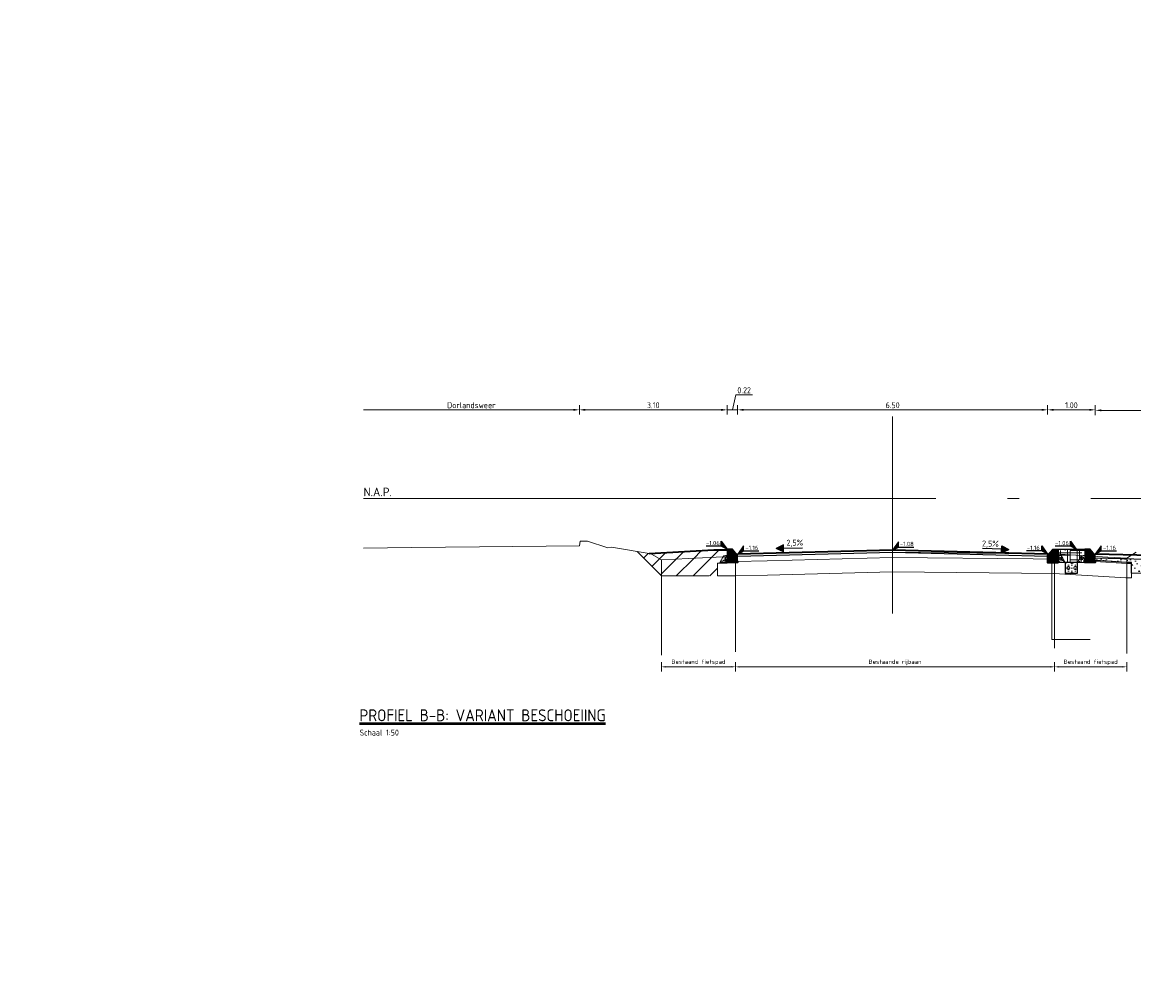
# Model space of a CAD drawing. Header units: metres. Extents: x -1 to 222837, y -2 to 853657.
# Tile 23 of 256: x 111370 to 111393, y 425630 to 425650. Entities that reach past the tile are written whole.
import ezdxf
from ezdxf.enums import TextEntityAlignment as Align

# ---------------------------------------------------------------- set-up
doc = ezdxf.new("R2010")
doc.units = ezdxf.units.M
doc.header["$XCLIPFRAME"] = 0
for name, pattern in [('1-1', [20, 10, -10]), ('AL-NAP_LIJN', [15.25, 12, -1.5, 0.25, -1.5]), ('AM-AS', [16, 10, -2, 2, -2])]:
    doc.linetypes.add(name, pattern=pattern)
doc.layers.add('A-LEGENDA', color=7, linetype='Continuous')
doc.layers.add('X-REF', color=7, linetype='Continuous')
for name, color, linetype, lineweight in [('A-TXT-T25', 7, 'Continuous', 25), ('A-TXT-T50', 4, 'Continuous', 50), ('B-ALG', 8, 'Continuous', 5), ('B-ALG_TXT', 8, 'Continuous', 5), ('B-WE-GR-TEELGROND-A', 92, 'Continuous', 18), ('B-WE-GW-MAAIVELD-GD', 93, 'Continuous', 18), ('N-WE-AM-AS_WEG-G', 10, 'AM-AS', 18), ('N-WE-AM-NAP-G', 7, 'AL-NAP_LIJN', 18), ('N-WE-AM-NAP-T25', 7, 'Continuous', 25), ('N-WE-GR-BOMENGROND-A', 32, 'Continuous', 18), ('N-WE-GW-BERM-G', 90, 'Continuous', 35), ('N-WE-GW-GROND-WERK-A', 7, 'Continuous', 18), ('N-WE-VH-VERHARDING_BESTORTING-A', 252, 'Continuous', 18), ('N-WE-VH-VERHARDING_BESTORTING-G', 252, 'Continuous', 35), ('N-WE-VH-VERHARDING_BESTORTING-O', 7, 'Continuous', 18), ('N-WE-VH-VERHARDING_FUNDERING-A', 7, 'Continuous', 18), ('X-XX-AL-HOOGTELABEL-S', 90, 'Continuous', 25)]:
    doc.layers.add(name, color=color, linetype=linetype, lineweight=lineweight)
doc.styles.add('NLCS-ISO', font='NLCS-ISO.ttf')
doc.styles.add('NLCS-ISO-ANNOTATIEF-T25', font='NLCS-ISO.ttf', dxfattribs={"height": 2.5})
doc.styles.add('NLCS-ISO-M200-T25', font='NLCS-ISO.ttf', dxfattribs={"height": 0.5})
doc.styles.add('NLCS-ISO-M50-T18', font='NLCS-ISO.ttf')
doc.styles.add('NLCS-ISO-M50-T25', font='NLCS-ISO.ttf')
doc.styles.add('RPS_25', font='isocp.shx', dxfattribs={"height": 2.5})
doc.styles.add('RPS_50', font='isocp.shx', dxfattribs={"height": 5})
doc.dimstyles.new('NLCS-M50-T18-PIJL-X_L2_H5', dxfattribs={"dimscale": 0.05, "dimtxt": 1.8, "dimasz": 1.8, "dimexe": 2, "dimexo": 2, "dimgap": 0.7, "dimtad": 1, "dimzin": 0, "dimdsep": 46, "dimtxsty": 'NLCS-ISO-M50-T18', "dimcen": 0, "dimdle": 2, "dimclrd": 256, "dimclre": 256, "dimclrt": 256, "dimadec": 5, "dimazin": 0, "dimtfac": 1, "dimtofl": 0, "dimtmove": 1, "dimatfit": 0, "dimfxl": 2, "dimfxlon": 1, "dimtfillclr": 254, "dimtolj": 1, "dimtzin": 0, "dimlwd": 18, "dimlwe": 18, "dimarcsym": 0})
doc.dimstyles.new('NLCS-M50-T25-PIJL-X_L2_H5', dxfattribs={"dimscale": 0.05, "dimtxt": 2.5, "dimasz": 2.5, "dimexe": 2, "dimexo": 2, "dimgap": 0.7, "dimtad": 1, "dimzin": 0, "dimdsep": 46, "dimtxsty": 'NLCS-ISO-M50-T25', "dimcen": 0, "dimdle": 2, "dimclrd": 256, "dimclre": 256, "dimclrt": 256, "dimadec": 5, "dimazin": 0, "dimtfac": 1, "dimtofl": 0, "dimtmove": 1, "dimatfit": 0, "dimfxl": 2, "dimfxlon": 1, "dimtfillclr": 254, "dimtolj": 1, "dimtzin": 0, "dimlwd": 18, "dimlwe": 18, "dimarcsym": 0})
picture_1 = doc.add_image_def('image1.ecw', size_in_pixel=(400001, 250001))
picture_2 = doc.add_image_def('image2.ecw', size_in_pixel=(120000, 80000))
pattern_1 = [(45, (111097.0106029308, 425847.8120463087), (-0.1767766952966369, 0.1767766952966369), [])]

# ---------------------------------------------------------------- blocks, each defined once
blk = doc.blocks.new('*D490')
at = {"layer": 'A-TXT-T25', "linetype": 'Continuous', "lineweight": 18, "transparency": 16777216}
for p, q in [((111384.9351374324, 425642.3609536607), (111385.0096380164, 425642.6734536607)), ((111385.0096380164, 425642.6734536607), (111385.3546380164, 425642.6734536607)), ((111384.825137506, 425642.2609536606), (111384.825137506, 425642.4609536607)), ((111385.0451373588, 425642.2609536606), (111385.0451373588, 425642.4609536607)), ((111384.700137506, 425642.3609536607), (111384.575137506, 425642.3609536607)), ((111384.825137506, 425642.3609536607), (111385.0451373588, 425642.3609536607)), ((111385.1701373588, 425642.3609536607), (111385.2951373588, 425642.3609536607))]:
    blk.add_line(p, q, dxfattribs=at)
at = {"layer": 'A-TXT-T25', "transparency": 16777216}
for points in [[(111384.700137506, 425642.381786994), (111384.700137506, 425642.3401203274), (111384.825137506, 425642.3609536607)], [(111385.1701373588, 425642.381786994), (111385.1701373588, 425642.3401203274), (111385.0451373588, 425642.3609536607)]]:
    blk.add_solid(points, dxfattribs=at)
at = {"layer": 'Defpoints', "color": 0, "transparency": 16777216}
for p in [(111385.0451373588, 425642.3609536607), (111384.825137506, 425639.3360356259), (111385.0451373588, 425639.3366024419)]:
    blk.add_point(p, dxfattribs=at)
at = {"layer": 'A-TXT-T25', "transparency": 16777216, "insert": (111385.1821380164, 425642.7709536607), "char_height": 0.125, "attachment_point": 5, "style": 'NLCS-ISO-M50-T25'}
blk.add_mtext('\\A1;0.22', dxfattribs=at)
blk = doc.blocks.new('Pijl afschot')
blk.add_hatch(color=256).paths.add_polyline_path([(1717511043.909518, -163054497.4737314), (1717511043.834518, -163054497.3237315), (1717511043.759518, -163054497.4737314)])
for p, q in [((1717511043.759518, -163054497.4737314), (1717511043.834518, -163054497.3237315)), ((1717511043.909518, -163054497.4737314), (1717511043.834518, -163054497.3237315)), ((1717511043.759518, -163054497.4737314), (1717511043.909518, -163054497.4737314)), ((1717511043.834518, -163054497.4737314), (1717511043.834518, -163054497.8749846))]:
    blk.add_line(p, q)
blk = doc.blocks.new('SAL-HOOGTELABEL_01-SO')
for p, q in [((-2.460741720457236, 1.312415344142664), (-8.837532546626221, 1.312415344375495)), ((-2.460741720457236, 1.312415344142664), (-2.460741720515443, 3.435148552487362)), ((-2.460741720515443, 3.435148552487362), (0, 0)), ((0, 0), (-2.460741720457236, 1.312415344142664))]:
    blk.add_line(p, q)
blk.add_solid([(-2.460741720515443, 3.435148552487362), (-2.460741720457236, 1.312415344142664), (0, 0)])
at = {"style": 'NLCS-ISO'}
blk.add_attdef('...', text='', height=1.8, dxfattribs=at).set_placement((-5.956637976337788, 2.607292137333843), align=Align.MIDDLE)
blk = doc.blocks.new('ALG_ONDERSCHRIFT')
at = {"layer": 'A-TXT-T25', "style": 'RPS_25'}
for tag, p in [('ONDERSCHRIFT-SUBREGEL1', (2, -13)), ('ONDERSCHRIFT-SUBREGEL2', (2, -17.5))]:
    blk.add_attdef(tag, p, '', height=2.5, dxfattribs=at)
at = {"layer": 'A-TXT-T50', "style": 'RPS_50'}
blk.add_attdef('%%UONDERSCHRIFT-TITEL', (2, -7), '', height=5, dxfattribs=at)
blk = doc.blocks.new('RWS band')
at = {"transparency": 33554610}
h = blk.add_hatch(color=8, dxfattribs=at)
h.dxf.hatch_style = 1
h.paths.add_polyline_path([(1717510914.861562, -163054387.4077554), (1717510914.751562, -163054387.4077554), (1717510914.751562, -163054387.6577554), (1717510914.971562, -163054387.6577554), (1717510914.971562, -163054387.5317554)])
at = {"flags": 128}
blk.add_lwpolyline([(1717510914.861562, -163054387.4077554), (1717510914.751562, -163054387.4077554), (1717510914.751562, -163054387.6577554), (1717510914.971562, -163054387.6577554), (1717510914.971562, -163054387.5317554), (1717510914.861561, -163054387.4077554)], dxfattribs=at)
blk = doc.blocks.new('*D491')
at = {"layer": 'A-TXT-T25', "linetype": 'Continuous', "lineweight": 18, "transparency": 16777216}
for p, q in [((111385.0451372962, 425642.2609536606), (111385.0451372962, 425642.4609536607)), ((111391.5451373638, 425642.2609536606), (111391.5451373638, 425642.4609536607)), ((111385.1701372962, 425642.3609536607), (111391.4201373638, 425642.3609536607))]:
    blk.add_line(p, q, dxfattribs=at)
at = {"layer": 'A-TXT-T25', "transparency": 16777216}
for points in [[(111385.1701372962, 425642.381786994), (111385.1701372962, 425642.3401203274), (111385.0451372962, 425642.3609536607)], [(111391.4201373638, 425642.381786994), (111391.4201373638, 425642.3401203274), (111391.5451373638, 425642.3609536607)]]:
    blk.add_solid(points, dxfattribs=at)
at = {"layer": 'Defpoints', "color": 0, "transparency": 16777216}
for p in [(111391.5451373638, 425642.3609536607), (111385.0451372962, 425639.3366024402), (111391.5451373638, 425639.3366024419)]:
    blk.add_point(p, dxfattribs=at)
at = {"layer": 'A-TXT-T25', "transparency": 16777216, "insert": (111388.29513733, 425642.4584536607), "char_height": 0.125, "attachment_point": 5, "style": 'NLCS-ISO-M50-T25'}
blk.add_mtext('\\A1;6.50', dxfattribs=at)
blk = doc.blocks.new('*D492')
at = {"layer": 'A-TXT-T25', "linetype": 'Continuous', "lineweight": 18, "transparency": 16777216}
for p, q in [((111391.5451374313, 425642.2609536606), (111391.5451374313, 425642.4609536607)), ((111392.5451282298, 425642.2609536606), (111392.5451282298, 425642.4609536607)), ((111391.6701374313, 425642.3609536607), (111392.4201282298, 425642.3609536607))]:
    blk.add_line(p, q, dxfattribs=at)
at = {"layer": 'A-TXT-T25', "transparency": 16777216}
for points in [[(111391.6701374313, 425642.381786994), (111391.6701374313, 425642.3401203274), (111391.5451374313, 425642.3609536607)], [(111392.4201282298, 425642.381786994), (111392.4201282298, 425642.3401203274), (111392.5451282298, 425642.3609536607)]]:
    blk.add_solid(points, dxfattribs=at)
at = {"layer": 'Defpoints', "color": 0, "transparency": 16777216}
for p in [(111392.5451282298, 425642.3609536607), (111391.5451374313, 425639.3366024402), (111392.5451282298, 425639.2853962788)]:
    blk.add_point(p, dxfattribs=at)
at = {"layer": 'A-TXT-T25', "transparency": 16777216, "insert": (111392.0451328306, 425642.4584536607), "char_height": 0.125, "attachment_point": 5, "style": 'NLCS-ISO-M50-T25'}
blk.add_mtext('\\A1;1.00', dxfattribs=at)
blk = doc.blocks.new('*D493')
at = {"layer": 'A-TXT-T25', "linetype": 'Continuous', "lineweight": 18, "transparency": 16777216}
for p, q in [((111392.5451206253, 425642.250536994), (111392.5451206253, 425642.450536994)), ((111396.0451096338, 425642.250536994), (111396.0451096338, 425642.450536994)), ((111392.6701206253, 425642.3505369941), (111395.9201096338, 425642.3505369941))]:
    blk.add_line(p, q, dxfattribs=at)
at = {"layer": 'A-TXT-T25', "transparency": 16777216}
for points in [[(111392.6701206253, 425642.3713703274), (111392.6701206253, 425642.3297036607), (111392.5451206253, 425642.3505369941)], [(111395.9201096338, 425642.3713703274), (111395.9201096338, 425642.3297036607), (111396.0451096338, 425642.3505369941)]]:
    blk.add_solid(points, dxfattribs=at)
at = {"layer": 'Defpoints', "color": 0, "transparency": 16777216}
for p in [(111396.0451096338, 425642.3505369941), (111392.5451206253, 425639.3366024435), (111396.0451096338, 425639.2491027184)]:
    blk.add_point(p, dxfattribs=at)
at = {"layer": 'A-TXT-T25', "transparency": 16777216, "insert": (111394.2951151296, 425642.448036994), "char_height": 0.125, "attachment_point": 5, "style": 'NLCS-ISO-M50-T25'}
blk.add_mtext('\\A1;3.50', dxfattribs=at)
blk = doc.blocks.new('*D498')
at = {"layer": 'A-TXT-T25', "linetype": 'Continuous', "lineweight": 18, "transparency": 16777216}
for p, q in [((111381.7268088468, 425642.2609536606), (111381.7268088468, 425642.4609536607)), ((111384.8253474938, 425642.2609536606), (111384.8253474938, 425642.4609536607)), ((111384.7003474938, 425642.3609536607), (111381.8518088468, 425642.3609536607))]:
    blk.add_line(p, q, dxfattribs=at)
at = {"layer": 'A-TXT-T25', "transparency": 16777216}
for points in [[(111381.8518088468, 425642.381786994), (111381.8518088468, 425642.3401203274), (111381.7268088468, 425642.3609536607)], [(111384.7003474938, 425642.381786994), (111384.7003474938, 425642.3401203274), (111384.8253474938, 425642.3609536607)]]:
    blk.add_solid(points, dxfattribs=at)
at = {"layer": 'Defpoints', "color": 0, "transparency": 16777216}
for p in [(111381.7268088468, 425642.3609536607), (111381.7268088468, 425639.5307302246), (111384.8253474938, 425639.4364456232)]:
    blk.add_point(p, dxfattribs=at)
at = {"layer": 'A-TXT-T25', "transparency": 16777216, "insert": (111383.2760781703, 425642.4584536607), "char_height": 0.125, "attachment_point": 5, "style": 'NLCS-ISO-M50-T25'}
blk.add_mtext('\\A1;3.10', dxfattribs=at)
blk = doc.blocks.new('*D499')
at = {"layer": 'A-TXT-T25', "linetype": 'Continuous', "lineweight": 18, "transparency": 16777216}
for p, q in [((111391.5451298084, 425642.2609538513), (111391.5451298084, 425642.4609538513)), ((111392.5451206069, 425642.2609538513), (111392.5451206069, 425642.4609538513)), ((111391.6701298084, 425642.3609538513), (111392.4201206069, 425642.3609538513))]:
    blk.add_line(p, q, dxfattribs=at)
at = {"layer": 'A-TXT-T25', "transparency": 16777216}
for points in [[(111391.6701298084, 425642.3817871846), (111391.6701298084, 425642.340120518), (111391.5451298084, 425642.3609538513)], [(111392.4201206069, 425642.3817871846), (111392.4201206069, 425642.340120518), (111392.5451206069, 425642.3609538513)]]:
    blk.add_solid(points, dxfattribs=at)
at = {"layer": 'Defpoints', "color": 0, "transparency": 16777216}
for p in [(111392.5451206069, 425642.3609538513), (111391.5451298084, 425639.3172276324), (111392.5451206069, 425639.2853964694)]:
    blk.add_point(p, dxfattribs=at)
at = {"layer": 'A-TXT-T25', "transparency": 16777216, "insert": (111392.0451252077, 425642.4584538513), "char_height": 0.125, "attachment_point": 5, "style": 'NLCS-ISO-M50-T25'}
blk.add_mtext('\\A1;1.00', dxfattribs=at)
blk = doc.blocks.new('*D500')
at = {"layer": 'B-ALG_TXT', "linetype": 'Continuous', "lineweight": 18, "transparency": 16777216}
for p, q in [((111383.4458154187, 425637.0702595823), (111383.4458154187, 425636.8702595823)), ((111385.0007807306, 425637.0702595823), (111385.0007807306, 425636.8702595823)), ((111383.5358154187, 425636.9702595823), (111384.9107807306, 425636.9702595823))]:
    blk.add_line(p, q, dxfattribs=at)
at = {"layer": 'B-ALG_TXT', "transparency": 16777216}
for points in [[(111383.5358154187, 425636.9852595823), (111383.5358154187, 425636.9552595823), (111383.4458154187, 425636.9702595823)], [(111384.9107807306, 425636.9852595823), (111384.9107807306, 425636.9552595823), (111385.0007807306, 425636.9702595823)]]:
    blk.add_solid(points, dxfattribs=at)
at = {"layer": 'Defpoints', "color": 0, "transparency": 16777216}
for p in [(111383.4458154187, 425637.4383238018), (111385.0007807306, 425637.4383238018), (111385.0007807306, 425636.9702595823)]:
    blk.add_point(p, dxfattribs=at)
at = {"layer": 'B-ALG_TXT', "transparency": 16777216, "insert": (111384.2232980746, 425637.0637595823), "char_height": 0.09000000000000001, "attachment_point": 5, "style": 'NLCS-ISO-M50-T18'}
blk.add_mtext('\\A1;Bestaand fietspad', dxfattribs=at)
blk = doc.blocks.new('*D501')
at = {"layer": 'B-ALG_TXT', "linetype": 'Continuous', "lineweight": 18, "transparency": 16777216}
for p, q in [((111385.0007807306, 425637.0700568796), (111385.0007807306, 425636.8700568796)), ((111391.6907807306, 425637.0700568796), (111391.6907807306, 425636.8700568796)), ((111385.0907807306, 425636.9700568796), (111391.6007807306, 425636.9700568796))]:
    blk.add_line(p, q, dxfattribs=at)
at = {"layer": 'B-ALG_TXT', "transparency": 16777216}
for points in [[(111385.0907807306, 425636.9850568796), (111385.0907807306, 425636.9550568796), (111385.0007807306, 425636.9700568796)], [(111391.6007807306, 425636.9850568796), (111391.6007807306, 425636.9550568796), (111391.6907807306, 425636.9700568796)]]:
    blk.add_solid(points, dxfattribs=at)
at = {"layer": 'Defpoints', "color": 0, "transparency": 16777216}
for p in [(111385.0007807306, 425637.6369819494), (111391.6907807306, 425637.6369819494), (111391.6907807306, 425636.9700568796)]:
    blk.add_point(p, dxfattribs=at)
at = {"layer": 'B-ALG_TXT', "transparency": 16777216, "insert": (111388.3457807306, 425637.0635568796), "char_height": 0.09000000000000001, "attachment_point": 5, "style": 'NLCS-ISO-M50-T18'}
blk.add_mtext('\\A1;Bestaande rijbaan', dxfattribs=at)
blk = doc.blocks.new('*D502')
at = {"layer": 'B-ALG_TXT', "linetype": 'Continuous', "lineweight": 18, "transparency": 16777216}
for p, q in [((111391.6907807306, 425637.0700568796), (111391.6907807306, 425636.8700568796)), ((111393.2044287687, 425637.0700568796), (111393.2044287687, 425636.8700568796)), ((111391.7807807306, 425636.9700568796), (111393.1144287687, 425636.9700568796))]:
    blk.add_line(p, q, dxfattribs=at)
at = {"layer": 'B-ALG_TXT', "transparency": 16777216}
for points in [[(111391.7807807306, 425636.9850568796), (111391.7807807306, 425636.9550568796), (111391.6907807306, 425636.9700568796)], [(111393.1144287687, 425636.9850568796), (111393.1144287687, 425636.9550568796), (111393.2044287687, 425636.9700568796)]]:
    blk.add_solid(points, dxfattribs=at)
at = {"layer": 'Defpoints', "color": 0, "transparency": 16777216}
for p in [(111391.6907807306, 425637.1829042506), (111393.2044287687, 425637.1829042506), (111393.2044287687, 425636.9700568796)]:
    blk.add_point(p, dxfattribs=at)
at = {"layer": 'B-ALG_TXT', "transparency": 16777216, "insert": (111392.4476047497, 425637.0635568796), "char_height": 0.09000000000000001, "attachment_point": 5, "style": 'NLCS-ISO-M50-T18'}
blk.add_mtext('\\A1;Bestaand fietspad', dxfattribs=at)
blk = doc.blocks.new('betonrug')
at = {"layer": 'N-WE-VH-VERHARDING_BESTORTING-A', "transparency": 33554687}
h = blk.add_hatch(dxfattribs=at)
h.set_pattern_fill('AVH-BESTORTING_01', color=0, scale=0.2, style=0, pattern_type=2)
h.set_pattern_definition([(342.7420615, (0.485932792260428, 0.1918754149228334), (0.05397981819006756, 0.09773891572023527), [0.02727200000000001, -0.109194]), (17.25793850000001, (0.3816547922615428, 0.2242714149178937), (0.05398037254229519, 0.09773993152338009), [0.027272, -0.165719]), (61.0887992, (0.4076987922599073, 0.2323624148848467), (-0.1303186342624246, 0.04048573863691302), [0.022313, -0.08934100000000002]), (118.9112008, (0.4948227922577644, 0.1136624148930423), (-0.05398012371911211, -0.09774138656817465), [0.02231299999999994, -0.1355909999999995]), (162.7420615, (0.4076987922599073, 0.2714254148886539), (-0.0539798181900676, -0.09773891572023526), [0.027272, -0.109194]), (197.2579385, (0.3816547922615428, 0.2795154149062), (-0.05398037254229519, -0.09773993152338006), [0.02727199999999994, -0.1657189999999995]), (241.0887992, (0.3556107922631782, 0.271440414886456), (0.1303186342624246, -0.04048573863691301), [0.022313, -0.08934100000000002]), (298.9112008, (0.3988047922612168, 0.3496344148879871), (0.05398012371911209, 0.09774138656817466), [0.022313, -0.135591]), (342.7420615, (0.2219487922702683, 0.3341534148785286), (-0.0763385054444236, 0.1382236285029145), [0.024341, -0.112122]), (40.8518492, (0.08325479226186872, 0.03371241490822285), (0.0539802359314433, 0.09773985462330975), [0.024469, -0.3619130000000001]), (84.5869815, (0.2637017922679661, 0.3429374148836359), (-0.022359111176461, 0.2359645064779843), [0.02971600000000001, -0.3054810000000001]), (118.9112008, (0.3968107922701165, 0.3318934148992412), (-0.1303208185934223, 0.04048566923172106), [0.02957499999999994, -0.1283309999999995]), (162.7420615, (0.2522077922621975, 0.3984094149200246), (0.07633850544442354, -0.1382236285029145), [0.024484, -0.111975]), (40.8518492, (0.04841979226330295, 0.09649041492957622), (0.0539802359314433, 0.09773985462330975), [0.02440900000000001, -0.3619720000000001]), (84.5869815, (0.2075637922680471, 0.3601964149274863), (-0.05398004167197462, -0.09774068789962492), [0.029647, -0.305553]), (298.9112008, (0.2075637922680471, 0.3601964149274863), (0.1303208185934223, -0.04048566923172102), [0.029753, -0.128153]), (26.66898489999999, (-0.03792020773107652, 0.1503624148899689), (-0.1842996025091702, -0.05725531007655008), [0.018275, -0.4546130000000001]), (84.5869815, (0.2706667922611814, 0.4112624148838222), (-0.05398004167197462, -0.09774068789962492), [0.018319, -0.316878]), (131.7624194, (0.1197167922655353, 0.7059504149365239), (-0.2066604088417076, 0.1787101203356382), [0.024466, -0.4004280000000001]), (162.7420203, (-0.0361612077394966, 0.195015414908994), (-0.05397988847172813, -0.09773887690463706), [0.01969399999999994, -0.1167689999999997]), (26.66898489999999, (-0.07131720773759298, 0.1926464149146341), (-0.1842996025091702, -0.05725531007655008), [0.018297, -0.454591]), (84.5869815, (0.2190487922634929, 0.4253754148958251), (-0.05398004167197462, -0.09774068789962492), [0.020094, -0.3151030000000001]), (131.7624194, (0.0803517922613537, 0.6861624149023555), (-0.2066604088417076, 0.1787101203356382), [0.020994, -0.4039000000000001]), (342.7420203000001, (0.2330297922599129, 0.4097154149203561), (0.0539798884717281, 0.09773887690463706), [0.022313, -0.11415]), (50.2415591, (0.25661979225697, 0.2179654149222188), (0.05397896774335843, 0.09773900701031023), [0.021713, -0.6884720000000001]), (95.41301849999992, (0.2705047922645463, 0.2346564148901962), (-0.07633872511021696, 0.1382240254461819), [0.019056, -0.217966]), (150.9388382, (-0.0142892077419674, 0.5705594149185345), (-0.1303192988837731, 0.04048577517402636), [0.017556, -0.5170470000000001]), (197.2579385, (0.2533607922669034, 0.2621534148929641), (0.1303190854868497, -0.04048543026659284), [0.02231599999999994, -0.1706719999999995]), (50.2415591, (0.2172517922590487, 0.2377464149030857), (0.05397896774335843, 0.09773900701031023), [0.02313800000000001, -0.6870470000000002]), (95.41301849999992, (0.2188887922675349, 0.2204714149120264), (-0.07633872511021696, 0.1382240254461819), [0.017353, -0.2196689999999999]), (150.9388382, (-0.04768620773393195, 0.5282784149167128), (-0.1303192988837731, 0.04048577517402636), [0.018788, -0.515816]), (17.25793850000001, (0.2353107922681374, 0.211343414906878), (-0.1303190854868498, 0.04048543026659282), [0.022313, -0.170675])])
h.paths.add_polyline_path([(0, 0.1498075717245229), (0, 0), (0.15, 0), (0.07401074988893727, 0.134265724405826)])
at = {"layer": 'N-WE-VH-VERHARDING_BESTORTING-O', "color": 0}
blk.add_lwpolyline([(0, 0.1498075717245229), (0, 0), (0.15, 0), (0.07401074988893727, 0.134265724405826)], close=True, dxfattribs=at)
blk = doc.blocks.new('stelspecie')
at = {"layer": 'N-WE-VH-VERHARDING_BESTORTING-A'}
h = blk.add_hatch(dxfattribs=at)
h.set_pattern_fill('ANSI31', color=0, scale=0.005, angle=45, style=0)
h.set_pattern_definition([(90, (-128736.4832281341, -464678.3807459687), (-0.015875, 1.734723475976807e-18), [])])
h.paths.add_polyline_path([(0, 0), (0.22, -2.01395305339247e-05), (0.22, -0.02431275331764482), (1.592031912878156e-05, -0.02433289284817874)])
at = {"layer": 'N-WE-VH-VERHARDING_BESTORTING-G', "color": 0, "flags": 128}
blk.add_lwpolyline([(0, 0), (0.22, -2.01395305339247e-05), (0.22, -0.02431275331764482), (0, -0.02433289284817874)], close=True, dxfattribs=at)

msp = doc.modelspace()

# ---------------------------------------------------------------- hatches: boundary and pattern name
at = {"layer": 'B-WE-GR-TEELGROND-A', "transparency": 33554687}
h = msp.add_hatch(dxfattribs=at)
h.set_pattern_fill('AGR-TEELGROND_02', color=256, style=0, pattern_type=2)
h.set_pattern_definition([(0, (111391.7651253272, 425639.1620803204), (0.25, 0.05), [0.5, -0.5]), (90, (111391.7651253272, 425639.1620803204), (-0.04999999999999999, 0.25), [0.5, -0.5])])
h.paths.add_polyline_path([(111392.2511098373, 425639.2964888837), (111392.3251205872, 425639.312030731), (111392.3251205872, 425639.4365541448), (111391.7651299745, 425639.4365560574), (111391.7651299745, 425639.4365558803), (111391.7651253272, 425639.3120297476), (111391.8391313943, 425639.2964888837), (111391.9151206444, 425639.1620803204), (111392.1751205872, 425639.1620803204)])
at = {"layer": 'N-WE-GR-BOMENGROND-A', "transparency": 33554687}
h = msp.add_hatch(dxfattribs=at)
h.set_pattern_fill('AGR-BOMENGROND', color=256, scale=0.5, style=0, pattern_type=2)
h.set_pattern_definition([(0, (111391.7651206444, 425638.916732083), (0, 0.0625), [0, -0.07216875]), (0, (111391.7567471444, 425638.885482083), (0.07216875, 0.125), [0.016747, -0.1275905]), (29.99999999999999, (111391.7734941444, 425638.885482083), (0.07216880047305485, 0.1249999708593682), [0.016747, -0.233253]), (59.99999999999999, (111391.7879971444, 425638.893855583), (-0.07216880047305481, 0.1249999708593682), [0.016747, -0.1275905]), (90, (111391.7963706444, 425638.9083585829), (-0.07216874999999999, 0.125), [0.016747, -0.233253]), (120, (111391.7963706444, 425638.925105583), (-0.1443375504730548, -2.914063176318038e-08), [0.016747, -0.1275905]), (150, (111391.7879971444, 425638.9396085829), (-0.1443375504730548, 2.914063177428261e-08), [0.016747, -0.233253]), (180, (111391.7734941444, 425638.947982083), (-0.07216875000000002, -0.125), [0.016747, -0.1275905]), (210, (111391.7567471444, 425638.947982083), (-0.07216880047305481, -0.1249999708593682), [0.016747, -0.233253]), (240, (111391.7422441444, 425638.9396085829), (0.07216880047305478, -0.1249999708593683), [0.016747, -0.1275905]), (270, (111391.7338706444, 425638.925105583), (0.07216874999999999, -0.125), [0.016747, -0.233253]), (300.0000000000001, (111391.7338706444, 425638.9083585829), (0.1443375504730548, 2.91406318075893e-08), [0.016747, -0.1275905]), (329.9999999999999, (111391.7422441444, 425638.893855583), (0.1443375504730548, -2.914063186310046e-08), [0.016747, -0.233253])])
h.paths.add_polyline_path([(111391.9151935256, 425639.1620803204), (111391.9151935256, 425638.936732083), (111392.1751205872, 425638.936732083), (111392.1751205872, 425639.1620803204)])
at = {"layer": 'N-WE-GW-GROND-WERK-A', "transparency": 33554585}
h = msp.add_hatch(dxfattribs=at)
h.set_pattern_fill('AGW-WERK_AANVULLEN', color=256, style=0, pattern_type=2)
h.set_pattern_definition(pattern_1)
h.paths.add_polyline_path([(111384.6252420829, 425638.8779504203), (111384.6252420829, 425639.1422449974), (111384.675153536, 425639.1422449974), (111384.7504431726, 425639.2752745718), (111384.5976206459, 425639.2676870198), (111383.445815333, 425639.2115115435), (111383.287525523, 425639.3034634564), (111383.2411469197, 425639.3302877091), (111383.1920962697, 425639.3430729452), (111383.1884604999, 425639.3444471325), (111382.936805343, 425639.386960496), (111383.4458154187, 425638.8779504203)])
h = msp.add_hatch(dxfattribs=at)
h.set_pattern_fill('AGW-WERK_AANVULLEN', color=256, style=0, pattern_type=2)
h.set_pattern_definition(pattern_1)
h.paths.add_polyline_path([(111383.1920962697, 425639.3430729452), (111383.2411469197, 425639.3302877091), (111383.287525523, 425639.3034634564), (111383.445815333, 425639.2115115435), (111384.5976206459, 425639.2676870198), (111384.738796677, 425639.2746963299), (111384.7511427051, 425639.2965105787), (111384.825137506, 425639.3120490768), (111384.825137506, 425639.4165576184), (111384.5451386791, 425639.4165576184)])
at = {"layer": 'N-WE-VH-VERHARDING_FUNDERING-A', "transparency": 33554687}
h = msp.add_hatch(dxfattribs=at)
h.set_pattern_fill('AVH-FUNDERING_GRANULAAT', color=256, style=0, pattern_type=2)
h.set_pattern_definition([(0, (111393.0201208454, 425639.1892211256), (0, 0.5), [0, -0.5]), (0, (111393.0251208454, 425639.0142211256), (0, 0.5), [0, -0.5]), (0, (111393.0401208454, 425639.2842211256), (0, 0.5), [0, -0.5]), (338.1986, (111392.7801208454, 425639.1292211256), (1.500000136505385, -0.499999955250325), [0.0538515, -2.638731]), (216.8699, (111392.8301208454, 425639.1092211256), (1.499999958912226, 1.000000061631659), [0.025, -2.475]), (130.6013, (111392.8101208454, 425639.0942211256), (2.500000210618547, -2.999999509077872), [0.04609750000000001, -4.5636745]), (206.5651, (111392.6451208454, 425639.0342211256), (-0.4999995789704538, -0.5000006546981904), [0.0111805, -1.1068535]), (326.3099, (111392.6351208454, 425639.0292211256), (0.9999997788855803, -0.5000006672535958), [0.018028, -1.784748]), (108.4349, (111392.6501208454, 425639.0192211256), (-0.4999992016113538, 1.000000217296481), [0.01581149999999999, -1.565327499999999]), (225, (111392.9651208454, 425638.9842211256), (-8.881784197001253e-17, -0.5000001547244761), [0.021213, -0.6858935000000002]), (0, (111392.9501208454, 425638.9692211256), (0.5, 0.5), [0.03, -0.47]), (135, (111392.9801208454, 425638.9692211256), (-0.5000001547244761, 4.440892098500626e-17), [0.021213, -0.6858935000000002]), (251.5651, (111392.9051208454, 425639.3042211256), (0.4999992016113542, 1.000000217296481), [0.01581149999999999, -1.565327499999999]), (0, (111392.9001208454, 425639.2892211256), (0.5, 0.5), [0.025, -0.475]), (143.1301, (111392.9251208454, 425639.2892211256), (-1.499999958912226, 1.000000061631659), [0.025, -2.475]), (213.6901, (111392.6401208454, 425639.3092211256), (0.9999997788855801, 0.5000006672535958), [0.018028, -1.784748]), (341.5651, (111392.6251208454, 425639.2992211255), (-1.000000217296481, 0.4999992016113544), [0.03162300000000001, -1.549516]), (126.8699, (111392.6551208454, 425639.2892211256), (1.000000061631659, -1.499999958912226), [0.025, -2.475]), (0, (111392.7851208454, 425639.2892211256), (0, 0.5), [0, -0.5]), (0, (111392.6501208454, 425639.1592211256), (0, 0.5), [0, -0.5]), (0, (111392.7901208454, 425638.9742211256), (0, 0.5), [0, -0.5]), (0, (111392.9251208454, 425639.1292211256), (0, 0.5), [0, -0.5]), (0, (111392.7801208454, 425639.2142211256), (0, 0.5), [0, -0.5]), (0, (111392.6701208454, 425639.2292211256), (0, 0.5), [0, -0.5]), (0, (111392.7151208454, 425639.1992211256), (0, 0.5), [0, -0.5]), (0, (111392.6951208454, 425639.0792211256), (0, 0.5), [0, -0.5]), (0, (111392.5751208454, 425639.0992211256), (0, 0.5), [0, -0.5]), (0, (111392.5801208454, 425639.2142211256), (0, 0.5), [0, -0.5]), (0, (111392.5651208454, 425639.3242211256), (0, 0.5), [0, -0.5]), (0, (111392.7201208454, 425639.3442211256), (0, 0.5), [0, -0.5]), (0, (111392.8301208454, 425639.3642211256), (0, 0.5), [0, -0.5]), (0, (111393.0051208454, 425639.3442211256), (0, 0.5), [0, -0.5]), (0, (111392.8851208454, 425639.1892211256), (0, 0.5), [0, -0.5]), (0, (111392.8351208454, 425639.2792211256), (0, 0.5), [0, -0.5]), (0, (111392.8751208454, 425639.0392211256), (0, 0.5), [0, -0.5]), (0, (111392.7251208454, 425639.0142211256), (0, 0.5), [0, -0.5]), (0, (111392.8751208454, 425638.9042211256), (0, 0.5), [0, -0.5]), (0, (111392.7101208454, 425638.9342211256), (0, 0.5), [0, -0.5]), (0, (111392.5501208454, 425638.9192211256), (0, 0.5), [0, -0.5]), (0, (111392.6101208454, 425638.8942211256), (0, 0.5), [0, -0.5]), (0, (111392.6151208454, 425638.9642211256), (0, 0.5), [0, -0.5]), (0, (111392.9501208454, 425638.8842211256), (0, 0.5), [0, -0.5]), (0, (111393.0101208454, 425639.0892211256), (0, 0.5), [0, -0.5]), (0, (111392.9851208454, 425639.2392211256), (0, 0.5), [0, -0.5]), (0, (111392.7551208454, 425638.8792211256), (0, 0.5), [0, -0.5])])
h.paths.add_polyline_path([(111396.0451095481, 425639.0247899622), (111396.2651094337, 425639.0247899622), (111396.2651094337, 425638.8692211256), (111396.0356234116, 425638.8692211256), (111393.3044287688, 425638.9375009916), (111393.3044287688, 425639.1579278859), (111393.2044287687, 425639.1579278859), (111392.5451208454, 425639.1973260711), (111392.5451208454, 425639.2565774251), (111396.0451095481, 425639.1691274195)])

# ---------------------------------------------------------------- linework, layer by layer
at = {"flags": 128}
for points in [[(111391.5438876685, 425639.2866180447), (111388.2951372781, 425639.3678368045), (111385.0463868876, 425639.2866180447)], [(111391.7651206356, 425639.4365558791), (111392.3251205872, 425639.4365558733)]]:
    msp.add_lwpolyline(points, dxfattribs=at)
at = {"lineweight": 18}
msp.add_lwpolyline([(111391.630812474, 425639.2448513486), (111391.6302927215, 425637.544013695), (111392.4358636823, 425637.544013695)], dxfattribs=at)
at = {"flags": 128}
for points in [[(111392.1751205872, 425638.936732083), (111392.1751205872, 425639.1622231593), (111391.9151206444, 425639.1622231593), (111391.9151206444, 425638.936732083)], [(111396.0451095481, 425639.0247899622), (111396.2651094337, 425639.0247899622), (111396.2651094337, 425638.8692211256), (111396.0356234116, 425638.8692211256), (111393.3044287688, 425638.9375009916), (111393.3044287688, 425639.1579278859), (111393.2044287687, 425639.1579278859), (111392.5451208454, 425639.1973260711), (111392.5451208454, 425639.2565774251), (111396.0451095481, 425639.1691274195)]]:
    msp.add_lwpolyline(points, close=True, dxfattribs=at)
at = {"layer": 'A-TXT-T25', "linetype": 'Continuous', "lineweight": 18}
for p, q in [((111381.7268088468, 425642.2609536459), (111381.7268088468, 425642.4609536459)), ((111377.2007806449, 425642.360953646), (111381.6018088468, 425642.360953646))]:
    msp.add_line(p, q, dxfattribs=at)
at = {"layer": 'A-TXT-T25'}
msp.add_solid([(111381.6018088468, 425642.3817869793), (111381.6018088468, 425642.3401203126), (111381.7268088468, 425642.360953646)], dxfattribs=at)
at = {"layer": 'B-ALG', "linetype": 'Continuous', "lineweight": 18}
for points in [[(111384.8252420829, 425639.1422449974), (111384.6252420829, 425639.1422449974), (111384.6252420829, 425638.8779504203), (111385.0086296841, 425638.8779504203), (111385.6733073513, 425638.8953464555), (111388.2856068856, 425638.965111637), (111391.6742786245, 425638.9288297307), (111393.1865336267, 425638.8384620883), (111393.3044287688, 425638.8384620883), (111393.3044287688, 425639.1379278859), (111393.2044287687, 425639.1379278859)], [(111385.0007807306, 425639.177847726), (111385.6654583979, 425639.1952437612), (111388.2832074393, 425639.2651545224), (111391.242541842, 425639.2334694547), (111391.5451271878, 425639.2301591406)], [(111392.5451208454, 425639.1773260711), (111393.2044287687, 425639.1379278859)]]:
    msp.add_lwpolyline(points, dxfattribs=at)
at = {"layer": 'B-ALG_TXT', "linetype": '1-1', "ltscale": 0.2, "flags": 128}
for points in [[(111391.6907807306, 425639.358575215), (111391.6907807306, 425636.9900568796)], [(111383.4458154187, 425639.2115115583), (111383.4458154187, 425636.9700568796)], [(111385.0007807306, 425639.2877037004), (111385.0007807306, 425636.9700568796)], [(111393.2044287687, 425639.2481228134), (111393.2044287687, 425636.9700568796)]]:
    msp.add_lwpolyline(points, dxfattribs=at)
at = {"layer": 'B-WE-GW-MAAIVELD-GD', "color": 93, "linetype": 'Continuous', "lineweight": 18}
msp.add_lwpolyline([(111377.2007806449, 425639.4601954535), (111378.2049687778, 425639.4762843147), (111379.6328061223, 425639.4902495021), (111381.7268088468, 425639.5107302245), (111381.7432303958, 425639.6088560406), (111381.8480549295, 425639.6088560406), (111381.8704995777, 425639.6088560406), (111381.8979357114, 425639.6062944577), (111382.3266658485, 425639.469586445), (111382.3994560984, 425639.4777375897), (111383.1884604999, 425639.3444471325), (111383.1920962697, 425639.3430729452), (111383.2411469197, 425639.3302877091), (111383.287525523, 425639.3034634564), (111383.445815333, 425639.2115115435), (111384.5976206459, 425639.2676870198), (111385.008520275, 425639.2880879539), (111385.6625804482, 425639.3052061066), (111388.282327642, 425639.375170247), (111391.243719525, 425639.3434631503), (111391.6908407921, 425639.3385716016), (111392.8066893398, 425639.2718105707), (111393.204428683, 425639.2481227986), (111393.2287105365, 425639.2640995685), (111393.3990457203, 425639.377136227)], dxfattribs=at)
at = {"layer": 'B-WE-GW-MAAIVELD-GD', "color": 93, "linetype": '1-1', "lineweight": 18, "ltscale": 0.1}
msp.add_lwpolyline([(111382.936805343, 425639.386960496), (111383.4458154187, 425638.8779504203), (111384.6252420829, 425638.8779504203)], dxfattribs=at)
at = {"layer": 'N-WE-AM-AS_WEG-G', "flags": 128}
msp.add_lwpolyline([(111388.2951372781, 425638.0890692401), (111388.2951372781, 425642.2220805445)], dxfattribs=at)
at = {"layer": 'N-WE-AM-NAP-G'}
msp.add_line((111377.2007806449, 425640.497852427), (111413.1774861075, 425640.497852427), dxfattribs=at)
at = {"layer": 'N-WE-GW-BERM-G', "flags": 128}
for points in [[(111384.5451386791, 425639.4165576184), (111383.1920962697, 425639.3430729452)], [(111384.8451396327, 425639.4165576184), (111384.5451386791, 425639.4165576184)], [(111391.5451372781, 425639.3366024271), (111388.2951372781, 425639.4178524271), (111385.0451372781, 425639.3366024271)], [(111396.0451204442, 425639.2491024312), (111392.5451206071, 425639.3366024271)]]:
    msp.add_lwpolyline(points, dxfattribs=at)

# ---------------------------------------------------------------- block references
for p in [(-1717399529.926424, 163480026.844313), (-1717399522.426441, 163480026.844313)]:
    msp.add_blockref('RWS band', p)
at = {"xscale": -1}
msp.add_blockref('RWS band', (1717622306.516682, 163480026.844313), dxfattribs=at)
at = {"layer": 'A-LEGENDA', "xscale": 0.05, "yscale": 0.05, "zscale": 0.05}
msp.add_blockref('ALG_ONDERSCHRIFT', (111377.0167899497, 425636.1783539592), dxfattribs=at).add_auto_attribs({'%%UONDERSCHRIFT-TITEL': '%%uPROFIEL B-B: VARIANT BESCHOEIING', 'ONDERSCHRIFT-SUBREGEL1': 'Schaal 1:50'})
at = {"layer": 'A-TXT-T25', "rotation": 91.84126634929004}
msp.add_blockref('Pijl afschot', (-107674212.4524244, -1721437659.300002), dxfattribs=at)
at = {"layer": 'A-TXT-T25', "xscale": -1, "rotation": 268.15873365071}
msp.add_blockref('Pijl afschot', (107896989.0426989, -1721437659.320002), dxfattribs=at)
at = {"layer": 'N-WE-VH-VERHARDING_BESTORTING-O', "xscale": -1}
for name, p in [('betonrug', (111384.825153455, 425639.1622448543)), ('stelspecie', (111391.7651365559, 425639.1865577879)), ('betonrug', (111392.3251205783, 425639.162224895))]:
    msp.add_blockref(name, p, dxfattribs=at)
at = {"layer": 'N-WE-VH-VERHARDING_BESTORTING-O'}
for name, p in [('stelspecie', (111384.8251375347, 425639.1865777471)), ('betonrug', (111391.7651206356, 425639.162224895)), ('stelspecie', (111392.325104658, 425639.1865577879))]:
    msp.add_blockref(name, p, dxfattribs=at)
at = {"layer": 'X-XX-AL-HOOGTELABEL-S', "xscale": 0.05, "yscale": 0.05}
for p, values in [((111384.825137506, 425639.4365576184), {'...': '-1.06'}), ((111392.1451119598, 425639.4365576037), {'...': '-1.06'}), ((111391.5437636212, 425639.3362946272), {'...': '-1.16'})]:
    msp.add_blockref('SAL-HOOGTELABEL_01-SO', p, dxfattribs=at).add_auto_attribs(values)
at = {"layer": 'X-XX-AL-HOOGTELABEL-S'}
ref = msp.add_blockref('SAL-HOOGTELABEL_01-SO', (111388.2951372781, 425639.4178524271), dxfattribs=dict(at, xscale=-0.05, yscale=0.05))
ref.add_attrib('...', '-1.08', dxfattribs={"layer": '0', "height": 0.09000000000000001, "style": 'NLCS-ISO'}).set_placement((111388.592969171, 425639.5482170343), align=Align.MIDDLE)
ref = msp.add_blockref('SAL-HOOGTELABEL_01-SO', (111385.0465109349, 425639.3362946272), dxfattribs=dict(at, xscale=-0.05, yscale=0.05))
ref.add_attrib('...', '-1.16', dxfattribs={"layer": '0', "height": 0.09000000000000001, "style": 'NLCS-ISO'}).set_placement((111385.3443428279, 425639.4666592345), align=Align.MIDDLE)
ref = msp.add_blockref('SAL-HOOGTELABEL_01-SO', (111392.5451205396, 425639.3362946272), dxfattribs=dict(at, xscale=-0.05, yscale=0.05))
ref.add_attrib('...', '-1.16', dxfattribs={"layer": '0', "height": 0.09000000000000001, "style": 'NLCS-ISO'}).set_placement((111392.8429524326, 425639.4666592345), align=Align.MIDDLE)

# ---------------------------------------------------------------- texts
at = {"layer": 'A-TXT-T25', "insert": (111379.4637947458, 425642.458453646), "char_height": 0.125, "attachment_point": 5, "style": 'NLCS-ISO-M50-T25'}
msp.add_mtext('\\A1;Dorlandsweer', dxfattribs=at)
at = {"layer": 'A-TXT-T25', "char_height": 0.1249999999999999, "width": 2.236067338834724, "style": 'NLCS-ISO-ANNOTATIEF-T25'}
for insert, attachment_point, rotation in [((111386.0692435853, 425639.6352094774), 1, 0.8965425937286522), ((111390.5210309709, 425639.6152094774), 3, 359.10345740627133)]:
    msp.add_mtext('2,5%', dxfattribs=dict(at, insert=insert, attachment_point=attachment_point, rotation=rotation))
at = {"layer": 'N-WE-AM-NAP-T25', "insert": (111377.2018082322, 425640.7288029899), "char_height": 0.18, "attachment_point": 1, "style": 'NLCS-ISO-M200-T25'}
msp.add_mtext_dynamic_manual_height_columns('N.A.P.', width=9.752780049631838, gutter_width=1.25, heights=[0], dxfattribs=at)

# ---------------------------------------------------------------- dimensions: what is measured, and where the dimension line sits
at = {"layer": 'A-TXT-T25'}
dim = msp.add_linear_dim(base=(111385.0451373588, 425642.3609536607), p1=(111384.825137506, 425639.3360356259), p2=(111385.0451373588, 425639.3366024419), dimstyle='NLCS-M50-T25-PIJL-X_L2_H5', dxfattribs=at)
dim.commit()
dim.dimension.update_dxf_attribs({"geometry": '*D490', "text_midpoint": (111385.0446380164, 425642.6734536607), "dimtype": 160})
for base, p1, p2, picture, middle in [((111381.7268088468, 425642.3609536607), (111384.8253474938, 425639.4364456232), (111381.7268088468, 425639.5307302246), '*D498', (111383.2760781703, 425642.4584536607)), ((111391.5451373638, 425642.3609536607), (111385.0451372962, 425639.3366024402), (111391.5451373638, 425639.3366024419), '*D491', (111388.29513733, 425642.4584536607)), ((111392.5451206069, 425642.3609538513), (111391.5451298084, 425639.3172276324), (111392.5451206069, 425639.2853964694), '*D499', (111392.0451252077, 425642.4584538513)), ((111392.5451282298, 425642.3609536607), (111391.5451374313, 425639.3366024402), (111392.5451282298, 425639.2853962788), '*D492', (111392.0451328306, 425642.4584536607)), ((111396.0451096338, 425642.3505369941), (111392.5451206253, 425639.3366024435), (111396.0451096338, 425639.2491027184), '*D493', (111394.2951151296, 425642.448036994))]:
    dim = msp.add_linear_dim(base=base, p1=p1, p2=p2, dimstyle='NLCS-M50-T25-PIJL-X_L2_H5', dxfattribs=at)
    dim.commit()
    dim.dimension.update_dxf_attribs({"geometry": picture, "text_midpoint": middle})
at = {"layer": 'B-ALG_TXT'}
for base, p1, p2, text, picture, middle in [((111391.6907807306, 425636.9700568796), (111385.0007807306, 425637.6369819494), (111391.6907807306, 425637.6369819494), 'Bestaande rijbaan', '*D501', (111388.3457807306, 425637.0635568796)), ((111385.0007807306, 425636.9702595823), (111383.4458154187, 425637.4383238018), (111385.0007807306, 425637.4383238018), 'Bestaand fietspad', '*D500', (111384.2232980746, 425637.0637595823)), ((111393.2044287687, 425636.9700568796), (111391.6907807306, 425637.1829042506), (111393.2044287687, 425637.1829042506), 'Bestaand fietspad', '*D502', (111392.4476047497, 425637.0635568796))]:
    dim = msp.add_linear_dim(base=base, p1=p1, p2=p2, text=text, dimstyle='NLCS-M50-T18-PIJL-X_L2_H5', dxfattribs=at)
    dim.commit()
    dim.dimension.update_dxf_attribs({"geometry": picture, "text_midpoint": middle})

# ---------------------------------------------------------------- pictures from other files: only their frames are drawn
at = {"layer": 'X-REF'}
image = msp.add_image(picture_1, insert=(100000.0001220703, 424999.9000854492), size_in_units=(39999.999999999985, 25000.03749990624), dxfattribs=at)
image.set_boundary_path([(93497.82547057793, 208977.5368132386), (156894.5072804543, 250000.5)])
image = msp.add_image(picture_2, insert=(109499.5231476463, 424999.9595134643), size_in_units=(6001.861758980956, 4001.241172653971), dxfattribs=at)
image.dxf.flags = 7

doc.saveas('drawing.dxf')
